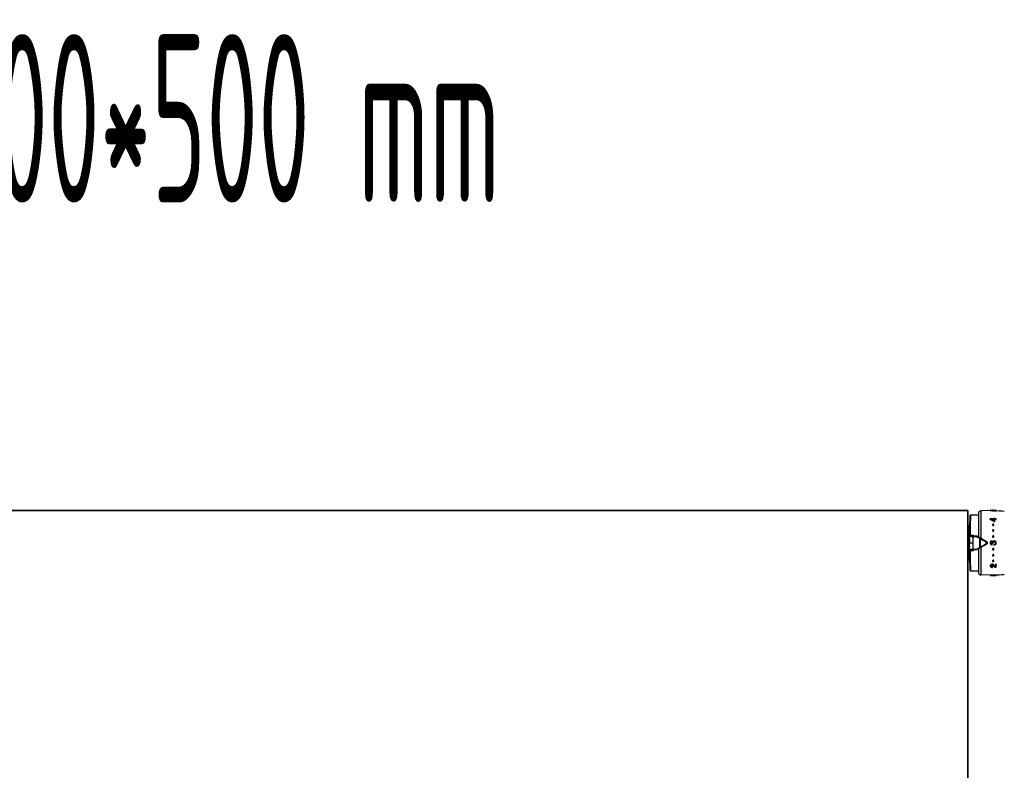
# Model space of a CAD drawing. Header units: millimetres. Extents: x 14365 to 105143, y -126377 to -22383.
# Tile 179 of 191: x 80740 to 81471, y -125820 to -125262. Entities that reach past the tile are written whole.
import ezdxf
from ezdxf.enums import TextEntityAlignment as Align

# ---------------------------------------------------------------- set-up
doc = ezdxf.new("R2010")
doc.units = ezdxf.units.MM
doc.layers.add('JS_VYT_POPIS - OBECNĚ', color=7, linetype='Continuous', lineweight=5)
doc.layers.add('UT_ZAŘÍZENÍ - OT', color=3, linetype='Continuous', lineweight=35)
doc.styles.add('VZT_POPIS', font='isocp.shx', dxfattribs={"width": 0.6, "height": 125})

msp = doc.modelspace()

# ---------------------------------------------------------------- linework, layer by layer
at = {"color": 0, "linetype": 'Continuous'}
for p, q in [((81444.84, -125650.79), (81445.19, -125630.48)), ((81444.98, -125642.86), (81445.19, -125630.73)), ((81445.54, -125639.06), (81445.69, -125629.99)), ((81445.69, -125629.99), (81451.64, -125629.99)), ((81451.64, -125627.76), (81453.14, -125626.89)), ((81451.64, -125646.6), (81451.64, -125627.76)), ((81453.14, -125626.82), (81453.14, -125647.46)), ((81463.01, -125626.99), (81453.14, -125626.82)), ((81460.14, -125626.51), (81460.14, -125626.62)), ((81460.59, -125626.52), (81460.14, -125626.51)), ((81460.14, -125626.82), (81460.14, -125626.62)), ((81460.14, -125626.62), (81460.59, -125626.63)), ((81460.14, -125626.82), (81461.69, -125626.87)), ((81460.59, -125626.59), (81460.59, -125626.52)), ((81461.65, -125626.62), (81460.59, -125626.59)), ((81460.59, -125626.63), (81460.66, -125626.64)), ((81460.66, -125626.64), (81461.95, -125626.68)), ((81461.64, -125626.57), (81461.64, -125626.62)), ((81461.95, -125626.63), (81461.65, -125626.62)), ((81461.69, -125626.87), (81461.95, -125626.88)), ((81461.8, -125626.63), (81461.8, -125626.61)), ((81461.95, -125626.68), (81462.04, -125626.68)), ((81461.95, -125626.88), (81462.46, -125626.9)), ((81462.04, -125626.68), (81462.47, -125626.7)), ((81462.24, -125626.63), (81462.24, -125626.56)), ((81462.46, -125626.9), (81462.47, -125626.7)), ((81462.46, -125626.76), (81462.49, -125626.76)), ((81462.47, -125626.7), (81462.47, -125626.65)), ((81463.07, -125626.57), (81463.2, -125626.57)), ((81463.07, -125626.77), (81463.15, -125626.77)), ((81463.15, -125626.67), (81463.15, -125626.73)), ((81463.15, -125626.93), (81463.15, -125626.73)), ((81463.99, -125626.58), (81463.98, -125626.58)), ((81464, -125626.58), (81463.99, -125626.58)), ((81463.99, -125626.64), (81463.99, -125626.59)), ((81464.64, -125626.83), (81464.64, -125626.63)), ((81443.47, -125638.06), (81444.04, -125638.06)), ((81444.04, -125641.38), (81444.04, -125638.06)), ((81444.54, -125637.96), (81444.54, -125637.97)), ((81460.14, -125632.96), (81460.14, -125633.27)), ((81460.14, -125633.11), (81460.14, -125632.96)), ((81463.14, -125633), (81460.14, -125632.96)), ((81460.14, -125633.41), (81460.14, -125633.27)), ((81460.14, -125633.27), (81460.2, -125633.3)), ((81460.93, -125633.28), (81463.14, -125633.31)), ((81460.98, -125633.31), (81460.93, -125633.28)), ((81461.22, -125633.43), (81463.14, -125633.45)), ((81463.09, -125634.94), (81463.14, -125634.97)), ((81463.14, -125632.59), (81463.14, -125633)), ((81463.14, -125632.74), (81463.14, -125632.59)), ((81463.59, -125632.6), (81463.14, -125632.59)), ((81463.14, -125633.31), (81463.14, -125634.43)), ((81463.14, -125633.45), (81463.14, -125633.31)), ((81463.14, -125633.45), (81463.14, -125634.31)), ((81463.14, -125634.97), (81463.14, -125634.84)), ((81463.14, -125634.84), (81463.59, -125634.85)), ((81463.14, -125634.97), (81463.59, -125634.98)), ((81463.59, -125633), (81463.59, -125632.6)), ((81464.64, -125633.02), (81463.59, -125633)), ((81463.59, -125634.85), (81463.59, -125633.31)), ((81463.59, -125633.31), (81464.64, -125633.33)), ((81463.59, -125633.46), (81464.64, -125633.47)), ((81463.59, -125634.98), (81463.59, -125634.85)), ((81464.64, -125633.33), (81464.64, -125633.02)), ((81464.64, -125633.47), (81464.64, -125633.33)), ((81443.41, -125642.19), (81444.04, -125642.19)), ((81443.42, -125641.38), (81444.04, -125641.38)), ((81444.04, -125648.12), (81444.04, -125642.19)), ((81444.54, -125641.32), (81444.54, -125642.13)), ((81445.42, -125645.79), (81445.43, -125645.07)), ((81446.57, -125645.79), (81445.42, -125645.79)), ((81445.43, -125645.07), (81445.54, -125639.06)), ((81445.43, -125645.07), (81447.84, -125645.07)), ((81447.61, -125646.21), (81447.61, -125645.8)), ((81447.84, -125645.07), (81447.84, -125645.8)), ((81449.71, -125645.79), (81448.68, -125645.79)), ((81449.71, -125646.21), (81449.71, -125645.79)), ((81444.84, -125648.12), (81443.64, -125648.12)), ((81444.84, -125648.4), (81443.64, -125648.4)), ((81444.84, -125651.1), (81443.64, -125651.1)), ((81444.84, -125651.41), (81443.64, -125651.41)), ((81444.84, -125651.64), (81443.64, -125651.64)), ((81444.34, -125651.97), (81443.74, -125652)), ((81444.34, -125652.5), (81443.74, -125652.5)), ((81444.14, -125652.85), (81443.74, -125652.85)), ((81444.04, -125651.98), (81444.04, -125651.64)), ((81444.14, -125653.93), (81444.14, -125652.85)), ((81444.34, -125651.97), (81444.34, -125653.89)), ((81444.64, -125653.2), (81444.64, -125653.29)), ((81444.64, -125653.2), (81444.84, -125653.2)), ((81444.84, -125653.29), (81444.64, -125653.29)), ((81444.84, -125648.12), (81444.84, -125651.64)), ((81445.19, -125671.1), (81444.84, -125650.79)), ((81444.84, -125650.79), (81447.54, -125650.79)), ((81444.84, -125653.2), (81444.84, -125653.44)), ((81444.88, -125653.41), (81444.88, -125653.08)), ((81447.54, -125650.79), (81447.61, -125646.21)), ((81447.61, -125655.38), (81447.54, -125650.79)), ((81449.71, -125646.21), (81447.61, -125646.21)), ((81452.1, -125647.38), (81450.46, -125646.41)), ((81457.79, -125650.15), (81450.71, -125646.06)), ((81450.71, -125655.52), (81457.79, -125651.44)), ((81452.1, -125647.38), (81452.1, -125654.2)), ((81452.62, -125647.64), (81452.62, -125653.95)), ((81457.62, -125651.01), (81457.62, -125650.58)), ((81458.04, -125651), (81458.04, -125650.58)), ((81461.53, -125652.14), (81461.53, -125651.6)), ((81461.85, -125651.1), (81462.3, -125651.1)), ((81462.96, -125651.86), (81462.96, -125652.4)), ((81443.41, -125659.39), (81444.04, -125659.39)), ((81443.42, -125660.21), (81444.04, -125660.21)), ((81444.14, -125656.48), (81443.74, -125656.48)), ((81444.34, -125656.72), (81443.74, -125656.72)), ((81444.04, -125659.39), (81444.04, -125656.72)), ((81444.04, -125663.53), (81444.04, -125660.21)), ((81444.14, -125656.48), (81444.14, -125655.4)), ((81444.34, -125655.36), (81444.34, -125656.72)), ((81444.44, -125653.93), (81444.44, -125654.22)), ((81444.44, -125653.93), (81444.84, -125653.93)), ((81444.89, -125653.99), (81444.44, -125653.99)), ((81444.9, -125654.22), (81444.44, -125654.22)), ((81444.44, -125655.27), (81444.44, -125655.11)), ((81444.44, -125655.11), (81444.91, -125655.11)), ((81444.44, -125655.27), (81444.92, -125655.27)), ((81444.88, -125653.44), (81444.47, -125653.44)), ((81444.54, -125659.45), (81444.54, -125660.27)), ((81444.64, -125653.49), (81444.64, -125653.59)), ((81444.64, -125653.49), (81444.84, -125653.49)), ((81444.84, -125653.59), (81444.64, -125653.59)), ((81444.84, -125655.55), (81444.64, -125655.55)), ((81444.84, -125653.41), (81444.88, -125653.41)), ((81444.84, -125653.49), (81444.84, -125653.93)), ((81444.84, -125653.64), (81444.89, -125653.64)), ((81444.84, -125653.83), (81444.89, -125653.83)), ((81444.84, -125655.27), (81444.84, -125655.55)), ((81445.42, -125655.79), (81446.57, -125655.79)), ((81445.43, -125656.52), (81445.42, -125655.79)), ((81445.43, -125656.52), (81447.84, -125656.52)), ((81445.54, -125662.53), (81445.43, -125656.52)), ((81447.61, -125655.38), (81449.71, -125655.38)), ((81447.61, -125655.38), (81447.61, -125655.79)), ((81447.84, -125655.78), (81447.84, -125656.52)), ((81448.68, -125655.79), (81449.71, -125655.79)), ((81449.71, -125655.38), (81449.71, -125655.79)), ((81450.46, -125655.17), (81452.1, -125654.2)), ((81451.64, -125673.83), (81451.64, -125654.99)), ((81453.14, -125654.12), (81453.14, -125674.77)), ((81443.47, -125663.53), (81444.04, -125663.53)), ((81444.54, -125663.62), (81444.54, -125663.63)), ((81445.09, -125665.41), (81445.08, -125664.55)), ((81445.69, -125671.59), (81445.54, -125662.53)), ((81463.02, -125667.32), (81463.02, -125667.46)), ((81463.04, -125667.37), (81463.02, -125667.32)), ((81463.16, -125667.7), (81463.13, -125667.65)), ((81463.27, -125667.74), (81463.27, -125667.89)), ((81464.64, -125666.63), (81464.19, -125666.64)), ((81464.19, -125666.64), (81464.19, -125666.77)), ((81464.64, -125666.76), (81464.19, -125666.77)), ((81464.19, -125666.77), (81464.19, -125668.46)), ((81464.64, -125666.63), (81464.64, -125666.76)), ((81464.64, -125668.91), (81464.64, -125666.76)), ((81445.69, -125671.59), (81451.64, -125671.59)), ((81451.64, -125673.83), (81453.14, -125674.69)), ((81463.01, -125674.59), (81453.14, -125674.77)), ((81464.64, -125674.78), (81460.14, -125674.86)), ((81460.14, -125674.86), (81460.14, -125675.06)), ((81460.14, -125674.87), (81460.14, -125675.07)), ((81464.64, -125674.98), (81460.14, -125675.06)), ((81460.14, -125675.06), (81460.14, -125675.07)), ((81461.49, -125675.05), (81460.93, -125675.06)), ((81461.49, -125675.04), (81464.64, -125674.99)), ((81461.49, -125675.05), (81461.49, -125675.04)), ((81461.64, -125668.39), (81461.64, -125668.54)), ((81461.79, -125668.39), (81461.64, -125668.39)), ((81461.79, -125668.54), (81461.64, -125668.54)), ((81461.64, -125668.95), (81461.79, -125668.94)), ((81461.79, -125668.39), (81461.79, -125668.54)), ((81461.79, -125668.94), (81461.79, -125668.54)), ((81464.64, -125674.78), (81464.64, -125674.98)), ((81464.64, -125674.99), (81464.64, -125674.98))]:
    msp.add_line(p, q, dxfattribs=at)
for centre, radius, start, end in [((81445.69, -125630.49), 0.5, 89.99995, 178.99727), ((81461.92, -125639.77), 13.23, 89.44109, 89.86889), ((81461.82, -125649.57), 23.02, 89.16114, 89.43014), ((81461.53, -125668.67), 42.13, 88.99668, 89.15368), ((81462.39, -125631.84), 5.28, 90.80201, 91.62553), ((81462.83, -125621.28), 5.38, 264.4209, 265.22986), ((81462.91, -125620.24), 6.42, 265.23782, 265.99348), ((81461.43, -125716.98), 90, 84.13647, 89), ((81463.32, -125616.64), 10.03, 269.00618, 269.62329), ((81463.37, -125614.19), 12.54, 269.00858, 269.7243), ((81463.45, -125617.03), 9.9, 272.58441, 273.34327), ((81463.45, -125616.9), 9.83, 272.60404, 273.36824), ((81463.79, -125629.15), 2.56, 85.77165, 86.54128), ((81463.84, -125628.38), 1.79, 85.3674, 85.74663), ((81463.37, -125662.31), 35.74, 88.78449, 88.98762), ((81463.52, -125618.15), 8.58, 273.37423, 274.17442), ((81463.52, -125618.3), 8.63, 273.34927, 274.14414), ((81444.04, -125636.55), 1.51, 270.07058, 289.41996), ((81444.04, -125636.54), 1.5, 289.47122, 313.35083), ((81413.12, -125727.61), 105.28, 61.6647, 63.47201), ((81412.85, -125727.23), 105.19, 61.44046, 63.25103), ((81416.22, -125722.21), 99.53, 63.12099, 63.27442), ((81413.31, -125727.9), 105.92, 61.93543, 63.10673), ((81462.22, -125637.46), 0.33, 178.19656, 179.9988), ((81462.4, -125637.2), 0.577, 256.34526, 269.38585), ((81462.39, -125637.31), 0.582, 256.38385, 269.38767), ((81462.4, -125637.21), 0.567, 269.48461, 276.23097), ((81462.39, -125637.32), 0.572, 269.48444, 276.21503), ((81462.39, -125637.31), 0.583, 276.20438, 282.56154), ((81462.4, -125637.2), 0.578, 276.22081, 282.59954), ((81462.55, -125637.47), 0.34, 350.77007, 358.16143), ((81445.42, -125646.29), 0.5, 90.00005, 179.0027), ((81431.01, -125635.09), 19.56, 326.80865, 327.16862), ((81427.05, -125632.55), 24.26, 327.18528, 328.93017), ((81449.71, -125647.79), 2, 60, 90), ((81462.3, -125641.61), 0.417, 180.04404, 188.31485), ((81462.39, -125641.49), 0.515, 269.66483, 277.10359), ((81462.39, -125641.56), 0.519, 269.66461, 277.08605), ((81462.39, -125641.55), 0.533, 277.07982, 284.05154), ((81462.39, -125641.48), 0.529, 277.09797, 284.09301), ((81462.48, -125641.54), 0.415, 357.37319, 359.99637), ((81444.63, -125653), 0.29, 180.04441, 214.05404), ((81444.94, -125648.95), 0.0994, 180.01969, 226.40783), ((81444.94, -125648.94), 0.301, 250.55744, 255.99011), ((81444.94, -125650.56), 0.3, 107.64647, 109.44599), ((81449.71, -125647.69), 1.48, 59.48742, 89.9707), ((81344.54, -125866.75), 244.32, 63.74449, 63.88063), ((81457.54, -125650.58), 0.5, 0, 60), ((81457.54, -125651), 0.5, 300, 0), ((81462.09, -125650.73), 2, 164.80798, 168.16539), ((81461.18, -125650.48), 1.05, 158.33184, 164.78857), ((81461.3, -125650.96), 1.18, 194.6023, 200.52709), ((81461.35, -125650.94), 1.23, 200.54074, 209.44738), ((81461.2, -125650.49), 1.07, 152.15714, 158.3337), ((81461.2, -125650.49), 1.08, 145.97035, 152.15939), ((81461.36, -125650.93), 1.25, 209.4292, 211.63674), ((81461.4, -125650.79), 0.828, 140.87074, 150.30871), ((81461.41, -125650.78), 0.841, 211.88911, 219.07605), ((81461.4, -125650.8), 0.836, 130.17155, 140.86954), ((81461.4, -125650.79), 0.831, 219.0533, 232.02888), ((81461.28, -125650.56), 0.569, 108.74479, 116.15952), ((81461.28, -125650.57), 0.576, 101.60275, 108.74682), ((81461.39, -125650.83), 0.785, 273.22437, 280.43844), ((81459.55, -125650.79), 2.32, 352.48051, 7.18318), ((81462.39, -125646.08), 0.488, 269.85737, 277.70488), ((81462.39, -125646.11), 0.492, 269.85712, 277.68641), ((81462.39, -125646.1), 0.509, 277.6834, 285.011), ((81463.26, -125650.95), 0.97, 138.95573, 147.53873), ((81462.39, -125646.07), 0.505, 277.70254, 285.05443), ((81463.26, -125650.94), 0.963, 129.98808, 138.92429), ((81462.42, -125646.08), 0.471, 354.81541, 359.98513), ((81463.08, -125650.77), 1.1, 263.8642, 270.12595), ((81463.08, -125650.76), 1.64, 265.8993, 310.20577), ((81463.25, -125650.9), 0.927, 100.78373, 106.92072), ((81463.24, -125650.86), 0.878, 93.89514, 100.73786), ((81463.08, -125650.75), 1.12, 312.77559, 319.01429), ((81463.25, -125650.9), 0.893, 319.04698, 325.88598), ((81461.98, -125650.79), 2.66, 352.61699, 5.79637), ((81444.43, -125655.36), 0.0882, 171.33922, 179.96309), ((81445.42, -125655.29), 0.5, 181, 270), ((81430.67, -125666.72), 19.97, 32.83509, 33.1877), ((81427.13, -125668.99), 24.17, 31.0665, 32.81806), ((81449.71, -125653.9), 1.48, 270.02931, 300.51257), ((81449.71, -125653.79), 2, 270, 300), ((81344.54, -125434.83), 244.32, 296.11937, 296.25551), ((81462.37, -125655.51), 0.481, 185.08469, 187.79003), ((81462.39, -125655.49), 0.51, 98.02694, 105.33939), ((81462.4, -125655.52), 0.507, 98.04608, 105.38273), ((81462.39, -125660.04), 0.537, 97.79544, 104.73665), ((81462.4, -125660.11), 0.533, 97.81357, 104.77792), ((81462.39, -125655.47), 0.493, 90.20682, 98.03026), ((81462.39, -125655.5), 0.489, 90.20709, 98.04874), ((81462.39, -125660.02), 0.52, 90.39229, 97.80224), ((81462.39, -125660.09), 0.516, 90.39253, 97.81976), ((81444.04, -125665.04), 1.51, 70.58004, 89.92942), ((81444.04, -125665.04), 1.5, 46.64917, 70.52878), ((81461.2, -125667.92), 0.458, 173.03308, 181.39547), ((81461.66, -125668.65), 1.98, 90.6662, 95.25488), ((81461.66, -125668.62), 1.95, 86.31776, 90.65223), ((81462.22, -125664.12), 0.33, 180.0012, 181.80344), ((81462.39, -125664.29), 0.588, 97.26681, 103.58577), ((81462.4, -125664.39), 0.584, 97.28322, 103.6235), ((81462.39, -125664.27), 0.574, 90.56165, 97.27806), ((81462.4, -125664.37), 0.569, 90.56184, 97.29397), ((81462.39, -125664.26), 0.563, 89.57233, 90.53635), ((81462.4, -125664.38), 0.574, 77.3795, 90.47236), ((81462.39, -125664.28), 0.579, 77.42334, 89.52385), ((81500.95, -125644.68), 44.81, 210.82705, 211.4577), ((81462.55, -125664.11), 0.34, 1.83857, 9.22993), ((81462.06, -125668.05), 1.13, 37.30427, 43.3274), ((81462.15, -125667.97), 1.01, 30.66525, 37.31087), ((81503.41, -125643.57), 46.93, 210.59685, 210.86768), ((81502.56, -125643.74), 46.05, 210.8741, 211.14789), ((81501.21, -125644.56), 44.47, 211.14786, 211.42912), ((81501.69, -125644.6), 44.92, 210.9365, 211.21663), ((81464.06, -125667.26), 0.927, 211.49104, 218.28511), ((81464.14, -125667.2), 1.03, 218.28539, 224.50117), ((81445.69, -125671.09), 0.5, 181, 270), ((81461.43, -125584.61), 90, 271, 275.86353), ((81464.58, -125666.59), 1.91, 254.23814, 258.37107)]:
    msp.add_arc(centre, radius, start, end, dxfattribs=at)
for centre, major_axis, ratio, start_param, end_param in [((81444.14, -125652.62), (0, -0.235), 0.85043, 0, 1.570796), ((81444.14, -125656.64), (-0.2, 0), 0.785695, 3.141593, 4.712389)]:
    msp.add_ellipse(centre, major_axis=major_axis, ratio=ratio, start_param=start_param, end_param=end_param, dxfattribs=at)
for points, knots in [([(81461.69, -125626.55), (81461.68, -125626.56), (81461.66, -125626.56), (81461.65, -125626.56), (81461.64, -125626.57), (81461.64, -125626.57)], [0, 0, 0, 0, 0.708486, 0.898996, 1, 1, 1, 1]), ([(81461.64, -125626.57), (81461.64, -125626.57), (81461.66, -125626.58), (81461.69, -125626.59), (81461.74, -125626.6), (81461.78, -125626.61), (81461.8, -125626.61)], [0, 0, 0, 0, 0.080473, 0.272652, 0.58028, 1, 1, 1, 1]), ([(81461.79, -125626.55), (81461.78, -125626.55), (81461.75, -125626.55), (81461.71, -125626.55), (81461.69, -125626.55)], [0, 0, 0, 0, 0.312325, 1, 1, 1, 1]), ([(81461.95, -125626.55), (81461.93, -125626.55), (81461.88, -125626.55), (81461.83, -125626.55), (81461.79, -125626.55)], [0, 0, 0, 0, 0.28218, 1, 1, 1, 1]), ([(81461.8, -125626.61), (81461.82, -125626.61), (81461.86, -125626.62), (81461.91, -125626.63), (81461.95, -125626.63)], [0, 0, 0, 0, 0.219199, 1, 1, 1, 1]), ([(81462.04, -125626.59), (81462.04, -125626.58), (81462.05, -125626.58), (81462.06, -125626.58), (81462.06, -125626.58)], [0, 0, 0, 0, 0.306489, 1, 1, 1, 1]), ([(81462.31, -125626.63), (81462.27, -125626.63), (81462.2, -125626.62), (81462.13, -125626.61), (81462.08, -125626.6), (81462.06, -125626.6), (81462.05, -125626.59), (81462.04, -125626.59), (81462.04, -125626.59)], [0, 0, 0, 0, 0.416564, 0.727805, 0.840468, 0.923103, 0.975235, 1, 1, 1, 1]), ([(81462.06, -125626.58), (81462.07, -125626.57), (81462.09, -125626.57), (81462.11, -125626.57), (81462.13, -125626.57)], [0, 0, 0, 0, 0.191517, 1, 1, 1, 1]), ([(81462.13, -125626.57), (81462.14, -125626.57), (81462.18, -125626.57), (81462.21, -125626.56), (81462.24, -125626.56)], [0, 0, 0, 0, 0.216654, 1, 1, 1, 1]), ([(81462.32, -125626.56), (81462.33, -125626.56), (81462.39, -125626.56), (81462.45, -125626.56), (81462.5, -125626.56)], [0, 0, 0, 0, 0.229978, 1, 1, 1, 1]), ([(81462.49, -125626.76), (81462.54, -125626.76), (81462.73, -125626.76), (81462.93, -125626.76), (81463.07, -125626.77)], [0, 0, 0, 0, 0.228577, 1, 1, 1, 1]), ([(81462.5, -125626.56), (81462.54, -125626.56), (81462.73, -125626.56), (81462.93, -125626.56), (81463.07, -125626.57)], [0, 0, 0, 0, 0.228486, 1, 1, 1, 1]), ([(81463.15, -125626.93), (81463.21, -125626.93), (81463.46, -125626.93), (81463.71, -125626.93), (81463.89, -125626.92)], [0, 0, 0, 0, 0.261104, 1, 1, 1, 1]), ([(81463.2, -125626.57), (81463.34, -125626.57), (81463.59, -125626.58), (81463.83, -125626.58), (81463.94, -125626.59)], [0, 0, 0, 0, 0.5608, 1, 1, 1, 1]), ([(81463.9, -125626.65), (81463.86, -125626.65), (81463.64, -125626.67), (81463.43, -125626.67), (81463.26, -125626.67)], [0, 0, 0, 0, 0.202928, 1, 1, 1, 1]), ([(81463.31, -125626.73), (81463.36, -125626.73), (81463.56, -125626.73), (81463.75, -125626.73), (81463.9, -125626.72)], [0, 0, 0, 0, 0.261385, 1, 1, 1, 1]), ([(81464.1, -125626.62), (81464.1, -125626.62), (81464.09, -125626.62), (81464.08, -125626.63), (81464.04, -125626.63), (81463.98, -125626.64), (81463.93, -125626.65), (81463.9, -125626.65)], [0, 0, 0, 0, 0.026104, 0.078509, 0.271488, 0.580502, 1, 1, 1, 1]), ([(81463.99, -125626.59), (81464, -125626.6), (81464.03, -125626.6), (81464.06, -125626.6), (81464.08, -125626.61), (81464.1, -125626.61), (81464.1, -125626.61)], [0, 0, 0, 0, 0.402142, 0.703286, 0.901798, 1, 1, 1, 1]), ([(81464.1, -125626.61), (81464.1, -125626.61), (81464.1, -125626.61), (81464.1, -125626.61), (81464.1, -125626.62)], [0, 0, 0, 0, 0.519614, 1, 1, 1, 1]), ([(81464.56, -125626.6), (81464.5, -125626.6), (81464.36, -125626.59), (81464.22, -125626.59), (81464.13, -125626.58)], [0, 0, 0, 0, 0.393124, 1, 1, 1, 1]), ([(81464.14, -125626.9), (81464.21, -125626.9), (81464.31, -125626.89), (81464.43, -125626.88), (81464.5, -125626.87), (81464.56, -125626.86), (81464.6, -125626.85), (81464.62, -125626.84), (81464.64, -125626.83), (81464.64, -125626.83)], [0, 0, 0, 0, 0.416026, 0.586157, 0.728535, 0.841423, 0.923955, 0.976034, 1, 1, 1, 1]), ([(81464.15, -125626.71), (81464.22, -125626.7), (81464.31, -125626.69), (81464.44, -125626.68), (81464.51, -125626.67), (81464.56, -125626.66), (81464.6, -125626.65), (81464.63, -125626.64), (81464.64, -125626.63), (81464.64, -125626.63)], [0, 0, 0, 0, 0.415889, 0.585993, 0.728367, 0.841268, 0.923827, 0.975949, 1, 1, 1, 1]), ([(81464.62, -125626.61), (81464.62, -125626.61), (81464.6, -125626.61), (81464.58, -125626.6), (81464.56, -125626.6)], [0, 0, 0, 0, 0.194984, 1, 1, 1, 1]), ([(81464.64, -125626.63), (81464.64, -125626.62), (81464.63, -125626.62), (81464.63, -125626.62), (81464.62, -125626.61)], [0, 0, 0, 0, 0.34526, 1, 1, 1, 1]), ([(81462.39, -125636.94), (81462.33, -125636.94), (81462.2, -125636.96), (81462.04, -125637.04), (81461.92, -125637.18), (81461.89, -125637.29), (81461.89, -125637.34)], [0, 0, 0, 0, 0.270385, 0.528616, 0.769944, 1, 1, 1, 1]), ([(81461.89, -125637.34), (81461.89, -125637.39), (81461.91, -125637.49), (81461.96, -125637.57), (81462, -125637.61)], [0, 0, 0, 0, 0.488775, 1, 1, 1, 1]), ([(81461.89, -125637.46), (81461.89, -125637.55), (81461.97, -125637.75), (81462.16, -125637.85), (81462.26, -125637.87)], [0, 0, 0, 0, 0.47302, 1, 1, 1, 1]), ([(81462, -125637.61), (81462.01, -125637.63), (81462.09, -125637.7), (81462.19, -125637.75), (81462.26, -125637.76)], [0, 0, 0, 0, 0.24218, 1, 1, 1, 1]), ([(81462.89, -125637.37), (81462.89, -125637.32), (81462.87, -125637.2), (81462.75, -125637.06), (81462.59, -125636.96), (81462.46, -125636.94), (81462.39, -125636.94)], [0, 0, 0, 0, 0.229393, 0.470966, 0.729703, 1, 1, 1, 1]), ([(81462.52, -125637.87), (81462.61, -125637.85), (81462.78, -125637.77), (81462.87, -125637.61), (81462.88, -125637.53)], [0, 0, 0, 0, 0.524629, 1, 1, 1, 1]), ([(81462.52, -125637.77), (81462.55, -125637.76), (81462.65, -125637.73), (81462.74, -125637.67), (81462.79, -125637.62)], [0, 0, 0, 0, 0.260211, 1, 1, 1, 1]), ([(81462.79, -125637.62), (81462.82, -125637.58), (81462.87, -125637.51), (81462.89, -125637.42), (81462.89, -125637.37)], [0, 0, 0, 0, 0.509651, 1, 1, 1, 1]), ([(81444.04, -125641.38), (81444.08, -125641.38), (81444.25, -125641.37), (81444.42, -125641.35), (81444.54, -125641.32)], [0, 0, 0, 0, 0.252472, 1, 1, 1, 1]), ([(81444.54, -125642.13), (81444.5, -125642.14), (81444.33, -125642.18), (81444.16, -125642.19), (81444.04, -125642.19)], [0, 0, 0, 0, 0.247091, 1, 1, 1, 1]), ([(81444.93, -125645.2), (81444.94, -125645.19), (81444.94, -125645.16), (81444.98, -125645.14), (81445.02, -125645.12), (81445.11, -125645.09), (81445.25, -125645.07), (81445.37, -125645.07), (81445.43, -125645.07)], [0, 0, 0, 0, 0.054454, 0.124226, 0.220024, 0.341181, 0.645763, 1, 1, 1, 1]), ([(81446.55, -125645.79), (81446.56, -125645.79), (81446.58, -125645.79), (81446.6, -125645.78), (81446.61, -125645.78)], [0, 0, 0, 0, 0.393757, 1, 1, 1, 1]), ([(81446.57, -125645.79), (81446.65, -125645.79), (81447, -125645.79), (81447.34, -125645.8), (81447.61, -125645.8)], [0, 0, 0, 0, 0.230893, 1, 1, 1, 1]), ([(81446.61, -125645.78), (81446.61, -125645.78), (81446.62, -125645.77), (81446.63, -125645.77), (81446.64, -125645.76)], [0, 0, 0, 0, 0.235586, 1, 1, 1, 1]), ([(81446.64, -125645.76), (81446.64, -125645.76), (81446.67, -125645.75), (81446.7, -125645.74), (81446.72, -125645.73)], [0, 0, 0, 0, 0.229765, 1, 1, 1, 1]), ([(81446.72, -125645.73), (81446.8, -125645.69), (81446.98, -125645.6), (81447.35, -125645.38), (81447.64, -125645.2), (81447.84, -125645.07)], [0, 0, 0, 0, 0.213248, 0.460801, 1, 1, 1, 1]), ([(81447.61, -125645.8), (81447.79, -125645.8), (81448.15, -125645.8), (81448.5, -125645.79), (81448.68, -125645.79)], [0, 0, 0, 0, 0.502804, 1, 1, 1, 1]), ([(81462.39, -125641.07), (81462.27, -125641.07), (81462.07, -125641.14), (81461.93, -125641.34), (81461.89, -125641.46), (81461.89, -125641.52)], [0, 0, 0, 0, 0.507384, 0.755665, 1, 1, 1, 1]), ([(81461.89, -125641.52), (81461.89, -125641.57), (81461.9, -125641.64), (81461.92, -125641.7), (81461.93, -125641.72)], [0, 0, 0, 0, 0.747031, 1, 1, 1, 1]), ([(81461.89, -125641.67), (81461.91, -125641.76), (81461.99, -125641.94), (81462.16, -125642.04), (81462.26, -125642.06)], [0, 0, 0, 0, 0.489899, 1, 1, 1, 1]), ([(81462.39, -125645.58), (81462.27, -125645.58), (81462.02, -125645.67), (81461.9, -125645.91), (81461.89, -125646.03)], [0, 0, 0, 0, 0.501804, 1, 1, 1, 1]), ([(81461.93, -125641.72), (81461.96, -125641.78), (81462.05, -125641.9), (81462.19, -125641.97), (81462.26, -125641.99)], [0, 0, 0, 0, 0.492845, 1, 1, 1, 1]), ([(81462.89, -125641.54), (81462.89, -125641.48), (81462.86, -125641.36), (81462.75, -125641.2), (81462.59, -125641.1), (81462.46, -125641.08), (81462.39, -125641.07)], [0, 0, 0, 0, 0.241806, 0.488407, 0.741812, 1, 1, 1, 1]), ([(81462.89, -125646.08), (81462.89, -125645.95), (81462.78, -125645.69), (81462.52, -125645.58), (81462.39, -125645.58)], [0, 0, 0, 0, 0.49811, 1, 1, 1, 1]), ([(81462.52, -125642.07), (81462.61, -125642.04), (81462.78, -125641.95), (81462.87, -125641.77), (81462.88, -125641.68)], [0, 0, 0, 0, 0.510101, 1, 1, 1, 1]), ([(81462.52, -125641.99), (81462.58, -125641.98), (81462.7, -125641.92), (81462.79, -125641.83), (81462.82, -125641.78)], [0, 0, 0, 0, 0.506643, 1, 1, 1, 1]), ([(81462.82, -125641.78), (81462.83, -125641.76), (81462.87, -125641.69), (81462.89, -125641.62), (81462.89, -125641.56)], [0, 0, 0, 0, 0.253103, 1, 1, 1, 1]), ([(81444.34, -125652.9), (81444.34, -125652.94), (81444.35, -125653.02), (81444.42, -125653.12), (81444.52, -125653.18), (81444.6, -125653.2), (81444.64, -125653.2)], [0, 0, 0, 0, 0.247784, 0.496832, 0.747734, 1, 1, 1, 1]), ([(81444.34, -125653.19), (81444.34, -125653.23), (81444.35, -125653.31), (81444.42, -125653.41), (81444.52, -125653.47), (81444.6, -125653.49), (81444.64, -125653.49)], [0, 0, 0, 0, 0.247784, 0.496832, 0.747734, 1, 1, 1, 1]), ([(81444.64, -125653.59), (81444.6, -125653.59), (81444.52, -125653.57), (81444.42, -125653.51), (81444.35, -125653.41), (81444.34, -125653.33), (81444.34, -125653.29)], [0, 0, 0, 0, 0.252266, 0.503168, 0.752216, 1, 1, 1, 1]), ([(81444.64, -125653.29), (81444.59, -125653.29), (81444.49, -125653.27), (81444.41, -125653.2), (81444.39, -125653.16)], [0, 0, 0, 0, 0.501963, 1, 1, 1, 1]), ([(81447.61, -125646.21), (81447.43, -125646.21), (81447.09, -125646.21), (81446.59, -125646.21), (81446.13, -125646.22), (81445.78, -125646.22), (81445.53, -125646.23), (81445.37, -125646.24), (81445.24, -125646.24), (81445.13, -125646.25), (81445.04, -125646.26), (81444.98, -125646.26), (81444.94, -125646.27), (81444.92, -125646.28), (81444.92, -125646.28), (81444.92, -125646.28)], [0, 0, 0, 0, 0.195605, 0.383531, 0.55643, 0.707585, 0.773165, 0.831259, 0.881323, 0.92293, 0.955723, 0.979458, 0.994025, 0.997954, 1, 1, 1, 1]), ([(81450.46, -125646.41), (81450.48, -125646.39), (81450.51, -125646.34), (81450.54, -125646.27), (81450.58, -125646.21), (81450.62, -125646.16), (81450.65, -125646.11), (81450.68, -125646.08), (81450.69, -125646.07), (81450.7, -125646.06), (81450.71, -125646.06)], [0, 0, 0, 0, 0.198142, 0.388892, 0.560134, 0.707991, 0.828678, 0.918542, 0.975091, 1, 1, 1, 1]), ([(81452.1, -125647.38), (81452.13, -125647.33), (81452.18, -125647.26), (81452.23, -125647.17), (81452.27, -125647.11), (81452.3, -125647.07), (81452.32, -125647.04), (81452.34, -125647.02), (81452.35, -125647.01), (81452.35, -125647.01), (81452.35, -125647.01)], [0, 0, 0, 0, 0.387648, 0.559336, 0.708365, 0.829964, 0.920373, 0.976704, 0.992026, 1, 1, 1, 1]), ([(81452.62, -125647.64), (81452.65, -125647.59), (81452.69, -125647.52), (81452.73, -125647.43), (81452.76, -125647.38), (81452.77, -125647.33), (81452.79, -125647.3), (81452.79, -125647.28), (81452.79, -125647.26), (81452.79, -125647.26)], [0, 0, 0, 0, 0.389691, 0.560136, 0.707341, 0.827183, 0.916538, 0.973346, 1, 1, 1, 1]), ([(81457.62, -125650.58), (81457.21, -125650.33), (81455.54, -125649.35), (81453.88, -125648.37), (81452.62, -125647.64)], [0, 0, 0, 0, 0.249365, 1, 1, 1, 1]), ([(81452.62, -125653.95), (81453.04, -125653.7), (81454.71, -125652.72), (81456.38, -125651.74), (81457.62, -125651.01)], [0, 0, 0, 0, 0.250578, 1, 1, 1, 1]), ([(81457.62, -125650.58), (81457.65, -125650.53), (81457.7, -125650.43), (81457.76, -125650.3), (81457.79, -125650.21), (81457.8, -125650.17), (81457.79, -125650.15), (81457.79, -125650.15)], [0, 0, 0, 0, 0.377895, 0.69297, 0.905251, 0.965919, 1, 1, 1, 1]), ([(81457.62, -125650.58), (81457.65, -125650.58), (81457.71, -125650.58), (81457.78, -125650.58), (81457.86, -125650.58), (81457.92, -125650.58), (81457.96, -125650.58), (81457.99, -125650.58), (81458.01, -125650.58), (81458.02, -125650.58), (81458.03, -125650.58), (81458.03, -125650.58), (81458.04, -125650.58), (81458.04, -125650.58)], [0, 0, 0, 0, 0.203374, 0.394866, 0.56769, 0.716771, 0.837685, 0.88646, 0.926896, 0.958626, 0.981467, 0.99529, 1, 1, 1, 1]), ([(81457.62, -125651.01), (81457.65, -125651.01), (81457.71, -125651.01), (81457.78, -125651.01), (81457.86, -125651.01), (81457.92, -125651.01), (81457.96, -125651.01), (81457.99, -125651.01), (81458.01, -125651.01), (81458.02, -125651), (81458.03, -125651.01), (81458.03, -125651), (81458.04, -125651), (81458.04, -125651)], [0, 0, 0, 0, 0.203374, 0.394866, 0.56769, 0.716771, 0.837685, 0.88646, 0.926896, 0.958626, 0.981467, 0.99529, 1, 1, 1, 1]), ([(81457.62, -125651.01), (81457.65, -125651.06), (81457.7, -125651.16), (81457.76, -125651.28), (81457.79, -125651.37), (81457.8, -125651.42), (81457.79, -125651.43), (81457.79, -125651.44)], [0, 0, 0, 0, 0.377895, 0.69297, 0.905251, 0.965919, 1, 1, 1, 1]), ([(81460.14, -125650.32), (81460.12, -125650.4), (81460.07, -125650.71), (81460.1, -125651.03), (81460.16, -125651.25)], [0, 0, 0, 0, 0.250786, 1, 1, 1, 1]), ([(81460.3, -125651.58), (81460.36, -125651.69), (81460.52, -125651.87), (81460.82, -125652.07), (81461.17, -125652.16), (81461.41, -125652.16), (81461.53, -125652.14)], [0, 0, 0, 0, 0.249964, 0.499879, 0.749906, 1, 1, 1, 1]), ([(81462.08, -125649.95), (81461.99, -125649.8), (81461.74, -125649.54), (81461.3, -125649.41), (81460.95, -125649.44), (81460.7, -125649.53), (81460.48, -125649.68), (81460.36, -125649.82), (81460.31, -125649.89)], [0, 0, 0, 0, 0.249691, 0.498274, 0.623384, 0.748679, 0.874168, 1, 1, 1, 1]), ([(81460.7, -125651.23), (81460.66, -125651.17), (81460.6, -125651.03), (81460.56, -125650.81), (81460.59, -125650.59), (81460.64, -125650.45), (81460.68, -125650.38)], [0, 0, 0, 0, 0.249892, 0.499949, 0.75024, 1, 1, 1, 1]), ([(81461.43, -125651.61), (81461.34, -125651.62), (81461.14, -125651.6), (81460.97, -125651.5), (81460.89, -125651.45)], [0, 0, 0, 0, 0.50069, 1, 1, 1, 1]), ([(81461.17, -125650.01), (81461.24, -125649.99), (81461.41, -125649.99), (81461.63, -125650.09), (81461.79, -125650.27), (81461.84, -125650.42), (81461.85, -125650.5)], [0, 0, 0, 0, 0.248903, 0.498305, 0.748695, 1, 1, 1, 1]), ([(81461.89, -125646.18), (81461.91, -125646.27), (81461.99, -125646.46), (81462.16, -125646.56), (81462.26, -125646.59)], [0, 0, 0, 0, 0.498032, 1, 1, 1, 1]), ([(81461.91, -125646.2), (81461.93, -125646.29), (81462.02, -125646.44), (81462.18, -125646.53), (81462.26, -125646.55)], [0, 0, 0, 0, 0.49918, 1, 1, 1, 1]), ([(81464.63, -125650.52), (81464.61, -125650.38), (81464.54, -125650.1), (81464.23, -125649.61), (81463.58, -125649.22), (81462.82, -125649.29), (81462.34, -125649.61), (81462.15, -125649.83), (81462.08, -125649.95)], [0, 0, 0, 0, 0.125806, 0.251598, 0.500158, 0.748611, 0.874302, 1, 1, 1, 1]), ([(81462.3, -125651.1), (81462.28, -125650.98), (81462.29, -125650.74), (81462.38, -125650.52), (81462.45, -125650.43)], [0, 0, 0, 0, 0.500135, 1, 1, 1, 1]), ([(81462.52, -125646.59), (81462.6, -125646.57), (81462.76, -125646.48), (81462.85, -125646.33), (81462.87, -125646.24)], [0, 0, 0, 0, 0.50198, 1, 1, 1, 1]), ([(81462.52, -125646.56), (81462.59, -125646.54), (81462.73, -125646.46), (81462.82, -125646.34), (81462.85, -125646.27)], [0, 0, 0, 0, 0.50114, 1, 1, 1, 1]), ([(81463.84, -125651.57), (81463.74, -125651.67), (81463.5, -125651.82), (81463.22, -125651.87), (81463.08, -125651.87)], [0, 0, 0, 0, 0.500561, 1, 1, 1, 1]), ([(81463.18, -125649.98), (81463.27, -125649.97), (81463.44, -125649.99), (81463.76, -125650.1), (81464.01, -125650.35), (81464.13, -125650.67), (81464.16, -125650.92), (81464.11, -125651.18), (81464.04, -125651.33), (81463.99, -125651.4)], [0, 0, 0, 0, 0.124702, 0.249421, 0.497433, 0.62303, 0.748788, 0.874419, 1, 1, 1, 1]), ([(81464.14, -125652.01), (81464.27, -125651.9), (81464.49, -125651.63), (81464.6, -125651.3), (81464.62, -125651.13)], [0, 0, 0, 0, 0.49938, 1, 1, 1, 1]), ([(81444.04, -125659.39), (81444.08, -125659.39), (81444.25, -125659.4), (81444.42, -125659.42), (81444.54, -125659.45)], [0, 0, 0, 0, 0.252472, 1, 1, 1, 1]), ([(81444.54, -125660.27), (81444.5, -125660.26), (81444.33, -125660.22), (81444.16, -125660.21), (81444.04, -125660.21)], [0, 0, 0, 0, 0.247091, 1, 1, 1, 1]), ([(81444.34, -125653.89), (81444.34, -125653.89), (81444.33, -125653.9), (81444.33, -125653.9), (81444.32, -125653.91), (81444.3, -125653.91), (81444.28, -125653.92), (81444.25, -125653.92), (81444.2, -125653.93), (81444.16, -125653.93), (81444.14, -125653.93)], [0, 0, 0, 0, 0.040706, 0.069574, 0.105554, 0.199505, 0.321626, 0.468167, 0.634164, 1, 1, 1, 1]), ([(81444.44, -125654.22), (81444.4, -125654.22), (81444.32, -125654.21), (81444.22, -125654.14), (81444.15, -125654.05), (81444.14, -125653.97), (81444.14, -125653.93)], [0, 0, 0, 0, 0.252255, 0.503168, 0.752226, 1, 1, 1, 1]), ([(81444.44, -125655.11), (81444.4, -125655.11), (81444.32, -125655.12), (81444.22, -125655.19), (81444.15, -125655.28), (81444.14, -125655.36), (81444.14, -125655.4)], [0, 0, 0, 0, 0.252255, 0.503168, 0.752226, 1, 1, 1, 1]), ([(81444.34, -125655.36), (81444.34, -125655.36), (81444.33, -125655.37), (81444.33, -125655.37), (81444.32, -125655.38), (81444.3, -125655.38), (81444.28, -125655.39), (81444.25, -125655.39), (81444.2, -125655.4), (81444.16, -125655.4), (81444.14, -125655.4)], [0, 0, 0, 0, 0.040706, 0.069574, 0.105554, 0.199505, 0.321626, 0.468167, 0.634164, 1, 1, 1, 1]), ([(81444.44, -125653.93), (81444.43, -125653.93), (81444.4, -125653.93), (81444.37, -125653.91), (81444.35, -125653.88), (81444.34, -125653.86), (81444.34, -125653.85)], [0, 0, 0, 0, 0.251925, 0.502849, 0.751924, 1, 1, 1, 1]), ([(81444.44, -125653.99), (81444.42, -125653.99), (81444.4, -125653.98), (81444.36, -125653.96), (81444.34, -125653.93), (81444.34, -125653.9), (81444.34, -125653.89)], [0, 0, 0, 0, 0.252236, 0.503168, 0.752245, 1, 1, 1, 1]), ([(81444.44, -125655.27), (81444.42, -125655.27), (81444.4, -125655.27), (81444.37, -125655.29), (81444.35, -125655.32), (81444.34, -125655.34), (81444.34, -125655.35)], [0, 0, 0, 0, 0.26767, 0.525516, 0.768461, 1, 1, 1, 1]), ([(81444.34, -125655.84), (81444.34, -125655.8), (81444.35, -125655.73), (81444.42, -125655.63), (81444.52, -125655.56), (81444.6, -125655.55), (81444.64, -125655.55)], [0, 0, 0, 0, 0.247784, 0.496832, 0.747734, 1, 1, 1, 1]), ([(81444.92, -125655.3), (81444.92, -125655.3), (81444.92, -125655.31), (81444.94, -125655.31), (81444.98, -125655.32), (81445.04, -125655.33), (81445.13, -125655.34), (81445.24, -125655.34), (81445.37, -125655.35), (81445.53, -125655.35), (81445.78, -125655.36), (81446.13, -125655.37), (81446.59, -125655.38), (81447.09, -125655.38), (81447.43, -125655.38), (81447.61, -125655.38)], [0, 0, 0, 0, 0.002046, 0.005975, 0.020542, 0.044277, 0.07707, 0.118677, 0.168741, 0.226835, 0.292415, 0.44357, 0.616469, 0.804395, 1, 1, 1, 1]), ([(81444.93, -125656.39), (81444.94, -125656.4), (81444.94, -125656.42), (81444.98, -125656.44), (81445.02, -125656.47), (81445.11, -125656.49), (81445.25, -125656.51), (81445.37, -125656.52), (81445.43, -125656.52)], [0, 0, 0, 0, 0.054452, 0.124207, 0.219995, 0.341151, 0.645741, 1, 1, 1, 1]), ([(81446.56, -125655.79), (81446.56, -125655.79), (81446.56, -125655.79), (81446.55, -125655.79), (81446.55, -125655.79)], [0, 0, 0, 0, 0.289793, 1, 1, 1, 1]), ([(81446.72, -125655.86), (81446.69, -125655.84), (81446.64, -125655.82), (81446.58, -125655.8), (81446.56, -125655.79)], [0, 0, 0, 0, 0.595054, 1, 1, 1, 1]), ([(81447.61, -125655.79), (81447.52, -125655.79), (81447.17, -125655.79), (81446.83, -125655.79), (81446.57, -125655.79)], [0, 0, 0, 0, 0.264643, 1, 1, 1, 1]), ([(81447.84, -125656.52), (81447.64, -125656.39), (81447.35, -125656.21), (81446.98, -125655.99), (81446.8, -125655.9), (81446.72, -125655.86)], [0, 0, 0, 0, 0.539199, 0.786752, 1, 1, 1, 1]), ([(81448.68, -125655.79), (81448.5, -125655.79), (81448.15, -125655.78), (81447.79, -125655.78), (81447.61, -125655.79)], [0, 0, 0, 0, 0.497196, 1, 1, 1, 1]), ([(81450.46, -125655.17), (81450.48, -125655.19), (81450.51, -125655.24), (81450.54, -125655.31), (81450.58, -125655.38), (81450.62, -125655.43), (81450.65, -125655.47), (81450.68, -125655.5), (81450.69, -125655.52), (81450.7, -125655.53), (81450.71, -125655.52)], [0, 0, 0, 0, 0.198108, 0.388908, 0.560156, 0.708001, 0.828682, 0.918545, 0.975091, 1, 1, 1, 1]), ([(81452.1, -125654.2), (81452.13, -125654.25), (81452.18, -125654.33), (81452.23, -125654.42), (81452.27, -125654.47), (81452.3, -125654.52), (81452.32, -125654.55), (81452.34, -125654.57), (81452.35, -125654.57), (81452.35, -125654.57), (81452.35, -125654.57)], [0, 0, 0, 0, 0.387648, 0.559336, 0.708365, 0.829964, 0.920373, 0.976704, 0.992026, 1, 1, 1, 1]), ([(81452.62, -125653.95), (81452.65, -125654), (81452.69, -125654.06), (81452.73, -125654.15), (81452.76, -125654.21), (81452.77, -125654.25), (81452.79, -125654.29), (81452.79, -125654.31), (81452.79, -125654.32), (81452.79, -125654.32)], [0, 0, 0, 0, 0.389693, 0.560138, 0.707342, 0.827185, 0.916539, 0.973347, 1, 1, 1, 1]), ([(81462.26, -125655), (81462.16, -125655.02), (81461.99, -125655.13), (81461.91, -125655.31), (81461.89, -125655.41)], [0, 0, 0, 0, 0.501968, 1, 1, 1, 1]), ([(81462.26, -125659.52), (81462.16, -125659.55), (81461.99, -125659.64), (81461.91, -125659.82), (81461.89, -125659.91)], [0, 0, 0, 0, 0.510101, 1, 1, 1, 1]), ([(81461.93, -125659.87), (81461.92, -125659.89), (81461.9, -125659.95), (81461.89, -125660.02), (81461.89, -125660.07)], [0, 0, 0, 0, 0.252969, 1, 1, 1, 1]), ([(81461.89, -125660.07), (81461.89, -125660.13), (81461.93, -125660.25), (81462.07, -125660.44), (81462.27, -125660.51), (81462.39, -125660.51)], [0, 0, 0, 0, 0.244335, 0.492616, 1, 1, 1, 1]), ([(81461.9, -125655.58), (81461.9, -125655.63), (81461.94, -125655.75), (81462.05, -125655.89), (81462.21, -125655.98), (81462.33, -125656), (81462.39, -125656)], [0, 0, 0, 0, 0.249231, 0.498303, 0.748586, 1, 1, 1, 1]), ([(81462.26, -125655.03), (81462.18, -125655.05), (81462.02, -125655.14), (81461.93, -125655.3), (81461.91, -125655.38)], [0, 0, 0, 0, 0.50082, 1, 1, 1, 1]), ([(81462.26, -125659.59), (81462.19, -125659.61), (81462.05, -125659.68), (81461.96, -125659.8), (81461.93, -125659.87)], [0, 0, 0, 0, 0.507155, 1, 1, 1, 1]), ([(81462.39, -125656), (81462.46, -125656), (81462.6, -125655.97), (81462.77, -125655.85), (81462.88, -125655.67), (81462.9, -125655.53), (81462.89, -125655.46)], [0, 0, 0, 0, 0.25144, 0.501784, 0.751362, 1, 1, 1, 1]), ([(81462.39, -125660.51), (81462.46, -125660.51), (81462.59, -125660.48), (81462.76, -125660.38), (81462.87, -125660.21), (81462.89, -125660.09), (81462.89, -125660.02)], [0, 0, 0, 0, 0.258416, 0.511779, 0.758272, 1, 1, 1, 1]), ([(81462.87, -125655.34), (81462.85, -125655.26), (81462.76, -125655.1), (81462.6, -125655.02), (81462.52, -125655)], [0, 0, 0, 0, 0.49802, 1, 1, 1, 1]), ([(81462.85, -125655.32), (81462.82, -125655.25), (81462.73, -125655.12), (81462.59, -125655.05), (81462.52, -125655.03)], [0, 0, 0, 0, 0.49886, 1, 1, 1, 1]), ([(81462.88, -125659.91), (81462.87, -125659.82), (81462.78, -125659.64), (81462.61, -125659.54), (81462.52, -125659.52)], [0, 0, 0, 0, 0.489899, 1, 1, 1, 1]), ([(81462.82, -125659.81), (81462.79, -125659.76), (81462.7, -125659.66), (81462.58, -125659.61), (81462.52, -125659.59)], [0, 0, 0, 0, 0.493357, 1, 1, 1, 1]), ([(81462.89, -125660.02), (81462.89, -125659.97), (81462.87, -125659.89), (81462.83, -125659.83), (81462.82, -125659.81)], [0, 0, 0, 0, 0.746897, 1, 1, 1, 1]), ([(81461.48, -125666.68), (81461.3, -125666.69), (81460.95, -125666.77), (81460.51, -125667.02), (81460.21, -125667.38), (81460.13, -125667.67), (81460.14, -125667.8)], [0, 0, 0, 0, 0.285569, 0.551478, 0.78834, 1, 1, 1, 1]), ([(81460.17, -125667.7), (81460.17, -125667.72), (81460.15, -125667.8), (81460.14, -125667.88), (81460.14, -125667.94)], [0, 0, 0, 0, 0.254201, 1, 1, 1, 1]), ([(81460.14, -125667.94), (81460.14, -125668.01), (81460.17, -125668.15), (81460.29, -125668.42), (81460.59, -125668.71), (81461.08, -125668.91), (81461.45, -125668.95), (81461.64, -125668.95)], [0, 0, 0, 0, 0.104904, 0.212347, 0.445391, 0.711352, 1, 1, 1, 1]), ([(81461.64, -125666.8), (81461.47, -125666.8), (81461.14, -125666.85), (81460.7, -125667.04), (81460.35, -125667.32), (81460.21, -125667.57), (81460.17, -125667.7)], [0, 0, 0, 0, 0.276815, 0.541296, 0.783329, 1, 1, 1, 1]), ([(81460.74, -125667.86), (81460.75, -125667.85), (81460.76, -125667.79), (81460.78, -125667.74), (81460.79, -125667.7)], [0, 0, 0, 0, 0.245195, 1, 1, 1, 1]), ([(81461.64, -125668.54), (81461.53, -125668.54), (81461.3, -125668.51), (81461.01, -125668.39), (81460.8, -125668.19), (81460.74, -125668.01), (81460.74, -125667.93)], [0, 0, 0, 0, 0.288289, 0.554647, 0.788959, 1, 1, 1, 1]), ([(81460.85, -125668.08), (81460.83, -125668.06), (81460.79, -125667.99), (81460.76, -125667.92), (81460.75, -125667.86)], [0, 0, 0, 0, 0.259352, 1, 1, 1, 1]), ([(81460.79, -125667.7), (81460.83, -125667.63), (81460.92, -125667.51), (81461.11, -125667.37), (81461.35, -125667.28), (81461.61, -125667.24), (81461.88, -125667.26), (81462.19, -125667.36), (81462.39, -125667.51), (81462.47, -125667.64)], [0, 0, 0, 0, 0.110355, 0.232071, 0.363298, 0.500079, 0.636986, 0.768855, 1, 1, 1, 1]), ([(81462.88, -125667.27), (81462.73, -125667.12), (81462.44, -125666.94), (81462, -125666.82), (81461.76, -125666.8), (81461.64, -125666.8)], [0, 0, 0, 0, 0.473959, 0.733478, 1, 1, 1, 1]), ([(81463.02, -125667.32), (81462.9, -125667.13), (81462.62, -125666.89), (81462.17, -125666.72), (81461.92, -125666.68), (81461.79, -125666.67)], [0, 0, 0, 0, 0.464053, 0.726092, 1, 1, 1, 1]), ([(81462.26, -125663.71), (81462.16, -125663.74), (81461.97, -125663.83), (81461.89, -125664.03), (81461.89, -125664.12)], [0, 0, 0, 0, 0.52698, 1, 1, 1, 1]), ([(81462, -125663.97), (81461.96, -125664.01), (81461.91, -125664.1), (81461.89, -125664.2), (81461.89, -125664.24)], [0, 0, 0, 0, 0.511225, 1, 1, 1, 1]), ([(81461.89, -125664.24), (81461.89, -125664.3), (81461.92, -125664.41), (81462.04, -125664.54), (81462.2, -125664.63), (81462.33, -125664.65), (81462.39, -125664.65)], [0, 0, 0, 0, 0.230056, 0.471384, 0.729615, 1, 1, 1, 1]), ([(81462.26, -125663.82), (81462.23, -125663.83), (81462.14, -125663.86), (81462.05, -125663.92), (81462, -125663.97)], [0, 0, 0, 0, 0.259523, 1, 1, 1, 1]), ([(81462.39, -125664.65), (81462.46, -125664.64), (81462.59, -125664.62), (81462.75, -125664.53), (81462.87, -125664.38), (81462.89, -125664.27), (81462.89, -125664.21)], [0, 0, 0, 0, 0.270297, 0.529034, 0.770607, 1, 1, 1, 1]), ([(81462.88, -125664.06), (81462.87, -125663.98), (81462.78, -125663.81), (81462.61, -125663.73), (81462.52, -125663.71)], [0, 0, 0, 0, 0.475371, 1, 1, 1, 1]), ([(81462.79, -125663.97), (81462.77, -125663.95), (81462.7, -125663.88), (81462.6, -125663.84), (81462.52, -125663.82)], [0, 0, 0, 0, 0.241743, 1, 1, 1, 1]), ([(81462.89, -125664.21), (81462.89, -125664.17), (81462.87, -125664.08), (81462.82, -125664), (81462.79, -125663.97)], [0, 0, 0, 0, 0.490349, 1, 1, 1, 1]), ([(81464.06, -125668.43), (81463.89, -125668.38), (81463.59, -125668.25), (81463.35, -125668.02), (81463.27, -125667.89)], [0, 0, 0, 0, 0.53047, 1, 1, 1, 1]), ([(81464.19, -125668.31), (81464.11, -125668.3), (81463.83, -125668.22), (81463.56, -125668.07), (81463.41, -125667.92)], [0, 0, 0, 0, 0.269283, 1, 1, 1, 1]), ([(81460.14, -125675.07), (81460.29, -125675.06), (81460.56, -125675.06), (81460.82, -125675.06), (81460.93, -125675.06)], [0, 0, 0, 0, 0.581949, 1, 1, 1, 1]), ([(81461.64, -125668.39), (81461.56, -125668.39), (81461.4, -125668.38), (81461.12, -125668.3), (81460.93, -125668.18), (81460.85, -125668.08)], [0, 0, 0, 0, 0.273822, 0.536871, 1, 1, 1, 1]), ([(81462.72, -125668.06), (81462.81, -125668.2), (81463.04, -125668.45), (81463.5, -125668.72), (81464.05, -125668.88), (81464.44, -125668.91), (81464.64, -125668.91)], [0, 0, 0, 0, 0.219385, 0.461046, 0.724092, 1, 1, 1, 1])]:
    msp.add_open_spline(points, degree=3, knots=knots, dxfattribs=at)
for points in [[(81461.89, -125646.03), (81461.89, -125646.09), (81461.89, -125646.15), (81461.91, -125646.2)], [(81462.26, -125641.99), (81462.3, -125642), (81462.35, -125642.01), (81462.39, -125642.01)], [(81462.26, -125642.06), (81462.3, -125642.07), (81462.34, -125642.08), (81462.39, -125642.08)], [(81460.87, -125650.16), (81460.92, -125650.12), (81460.97, -125650.08), (81461.03, -125650.05)], [(81462.26, -125646.55), (81462.3, -125646.57), (81462.35, -125646.57), (81462.39, -125646.57)], [(81462.26, -125646.59), (81462.3, -125646.6), (81462.34, -125646.61), (81462.39, -125646.61)], [(81462.64, -125650.2), (81462.74, -125650.12), (81462.86, -125650.05), (81462.98, -125650.02)], [(81462.85, -125646.27), (81462.87, -125646.22), (81462.88, -125646.17), (81462.89, -125646.12)], [(81461.91, -125655.38), (81461.89, -125655.44), (81461.89, -125655.5), (81461.89, -125655.55)], [(81462.52, -125655), (81462.48, -125654.98), (81462.43, -125654.98), (81462.39, -125654.98)], [(81462.52, -125655.03), (81462.48, -125655.02), (81462.43, -125655.01), (81462.39, -125655.01)], [(81462.52, -125659.52), (81462.48, -125659.51), (81462.43, -125659.5), (81462.39, -125659.5)], [(81462.52, -125659.59), (81462.48, -125659.58), (81462.43, -125659.58), (81462.39, -125659.58)], [(81462.89, -125655.46), (81462.88, -125655.41), (81462.87, -125655.36), (81462.85, -125655.32)]]:
    msp.add_open_spline(points, degree=3, dxfattribs=at)
at = {"layer": 'UT_ZAŘÍZENÍ - OT', "linetype": 'Continuous'}
for p, q in [((79643.47, -125626.63), (81443.47, -125626.63)), ((81443.47, -125626.63), (81443.47, -126126.63))]:
    msp.add_line(p, q, dxfattribs=at)

# ---------------------------------------------------------------- texts
at = {"layer": 'JS_VYT_POPIS - OBECNĚ', "style": 'VZT_POPIS', "width": 0.5}
msp.add_text('D-OT VK typ 21 - 1800*500 mm', height=125, dxfattribs=at).set_placement((80540.11, -125335.43), align=Align.MIDDLE_CENTER)

doc.saveas('drawing.dxf')
